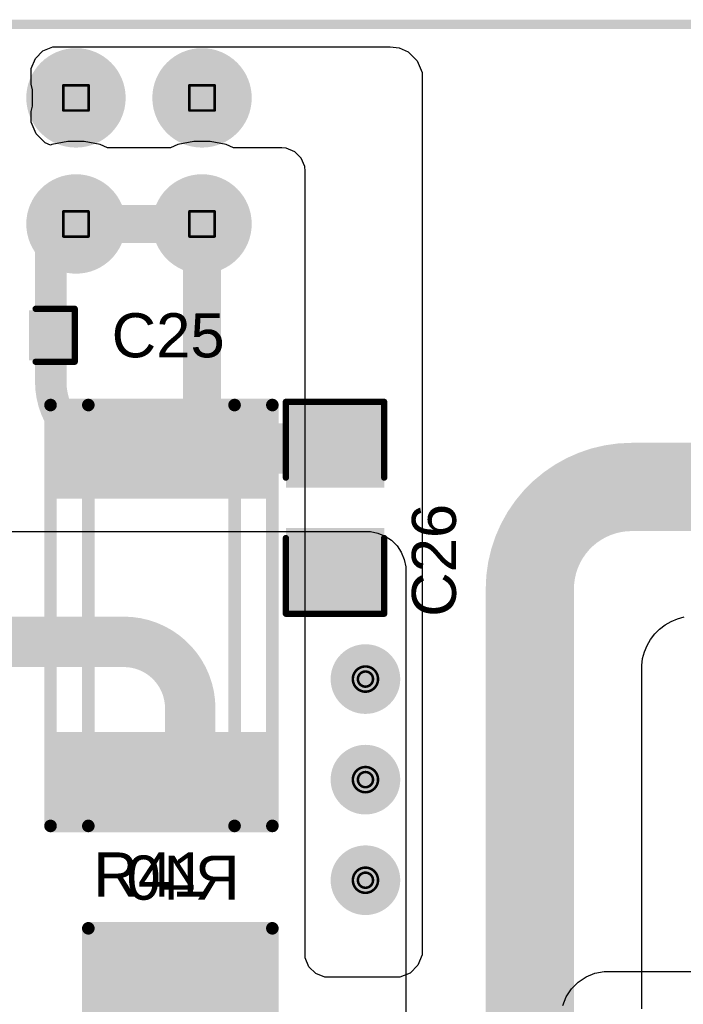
# Model space of a CAD drawing. Header units: inches. Extents: x 0 to 11.2, y -0.2 to 5.5.
# Tile 48 of 57: x 2.571 to 3.097, y 1.772 to 2.553. Entities that reach past the tile are written whole.
import ezdxf

# ---------------------------------------------------------------- set-up
doc = ezdxf.new("R2010")
doc.units = ezdxf.units.IN
doc.header["$MEASUREMENT"] = 0
for name, color, linetype in [('Board Outline', 216, 'Continuous'), ('Bottom Layer', 5, 'Continuous'), ('Bottom Overlay', 54, 'Continuous'), ('Bottom Paste', 16, 'Continuous'), ('Bottom Solder', 6, 'Continuous'), ('Drill Drawing', 1, 'Continuous'), ('Multi-Layer', 9, 'Continuous'), ('Pad Holes', 156, 'Continuous'), ('Top Layer', 1, 'Continuous'), ('Top Overlay', 2, 'Continuous'), ('Top Paste', 8, 'Continuous'), ('Top Solder', 216, 'Continuous'), ('Via Holes', 16, 'Continuous')]:
    doc.layers.add(name, color=color, linetype=linetype)
doc.styles.add('Arial', font='txt', dxfattribs={"height": 0.2})

# ---------------------------------------------------------------- blocks, each defined once
blk = doc.blocks.new('SFH11_PBPC_D12_RA_BK_7')
at = {"layer": 'Bottom Layer'}
h = blk.add_hatch(color=5, dxfattribs=at)
edge = h.paths.add_edge_path()
edge.add_arc((-0.55, 0.05), 0.03543, 0, 360)
h = blk.add_hatch(color=5, dxfattribs=at)
edge = h.paths.add_edge_path()
edge.add_arc((-0.45, 0.05), 0.03543, 0, 360)
h = blk.add_hatch(color=5, dxfattribs=at)
edge = h.paths.add_edge_path()
edge.add_arc((-0.55, -0.05), 0.03543, 0, 360)
h = blk.add_hatch(color=5, dxfattribs=at)
edge = h.paths.add_edge_path()
edge.add_arc((-0.45, -0.05), 0.03543, 0, 360)
at = {"layer": 'Bottom Solder'}
h = blk.add_hatch(color=6, dxfattribs=at)
edge = h.paths.add_edge_path()
edge.add_arc((-0.55, 0.05), 0.03943, 0, 360)
h = blk.add_hatch(color=6, dxfattribs=at)
edge = h.paths.add_edge_path()
edge.add_arc((-0.45, 0.05), 0.03943, 0, 360)
h = blk.add_hatch(color=6, dxfattribs=at)
edge = h.paths.add_edge_path()
edge.add_arc((-0.55, -0.05), 0.03943, 0, 360)
h = blk.add_hatch(color=6, dxfattribs=at)
edge = h.paths.add_edge_path()
edge.add_arc((-0.45, -0.05), 0.03943, 0, 360)
at = {"layer": 'Multi-Layer'}
h = blk.add_hatch(color=9, dxfattribs=at)
edge = h.paths.add_edge_path()
edge.add_arc((-0.55, 0.05), 0.03543, 0, 360)
h = blk.add_hatch(color=9, dxfattribs=at)
edge = h.paths.add_edge_path()
edge.add_arc((-0.45, 0.05), 0.03543, 0, 360)
h = blk.add_hatch(color=9, dxfattribs=at)
edge = h.paths.add_edge_path()
edge.add_arc((-0.55, -0.05), 0.03543, 0, 360)
h = blk.add_hatch(color=9, dxfattribs=at)
edge = h.paths.add_edge_path()
edge.add_arc((-0.45, -0.05), 0.03543, 0, 360)
at = {"layer": 'Pad Holes'}
h = blk.add_hatch(color=7, dxfattribs=at)
edge = h.paths.add_edge_path()
edge.add_arc((-0.55, 0.05), 0.02008, 0, 360)
h = blk.add_hatch(color=7, dxfattribs=at)
edge = h.paths.add_edge_path()
edge.add_arc((-0.45, 0.05), 0.02008, 0, 360)
h = blk.add_hatch(color=7, dxfattribs=at)
edge = h.paths.add_edge_path()
edge.add_arc((-0.55, -0.05), 0.02008, 0, 360)
h = blk.add_hatch(color=7, dxfattribs=at)
edge = h.paths.add_edge_path()
edge.add_arc((-0.45, -0.05), 0.02008, 0, 360)
at = {"layer": 'Top Layer'}
h = blk.add_hatch(color=1, dxfattribs=at)
edge = h.paths.add_edge_path()
edge.add_arc((-0.55, 0.05), 0.03543, 0, 360)
h = blk.add_hatch(color=1, dxfattribs=at)
edge = h.paths.add_edge_path()
edge.add_arc((-0.45, 0.05), 0.03543, 0, 360)
h = blk.add_hatch(color=1, dxfattribs=at)
edge = h.paths.add_edge_path()
edge.add_arc((-0.55, -0.05), 0.03543, 0, 360)
h = blk.add_hatch(color=1, dxfattribs=at)
edge = h.paths.add_edge_path()
edge.add_arc((-0.45, -0.05), 0.03543, 0, 360)
at = {"layer": 'Top Solder'}
h = blk.add_hatch(color=216, dxfattribs=at)
edge = h.paths.add_edge_path()
edge.add_arc((-0.55, 0.05), 0.03943, 0, 360)
h = blk.add_hatch(color=216, dxfattribs=at)
edge = h.paths.add_edge_path()
edge.add_arc((-0.45, 0.05), 0.03943, 0, 360)
h = blk.add_hatch(color=216, dxfattribs=at)
edge = h.paths.add_edge_path()
edge.add_arc((-0.55, -0.05), 0.03943, 0, 360)
h = blk.add_hatch(color=216, dxfattribs=at)
edge = h.paths.add_edge_path()
edge.add_arc((-0.45, -0.05), 0.03943, 0, 360)
blk = doc.blocks.new('RES_2512_13')
at = {"layer": 'Top Layer'}
for points in [[(-0.15945, 0.06693), (-0.09646, 0.06693), (-0.09646, -0.06693), (-0.15945, -0.06693)], [(0.09646, 0.06693), (0.15945, 0.06693), (0.15945, -0.06693), (0.09646, -0.06693)]]:
    blk.add_hatch(color=1, dxfattribs=at).paths.add_polyline_path(points)
at = {"layer": 'Top Paste'}
for points in [[(-0.15945, 0.06693), (-0.09646, 0.06693), (-0.09646, -0.06693), (-0.15945, -0.06693)], [(0.09646, 0.06693), (0.15945, 0.06693), (0.15945, -0.06693), (0.09646, -0.06693)]]:
    blk.add_hatch(color=8, dxfattribs=at).paths.add_polyline_path(points)
at = {"layer": 'Top Solder'}
for points in [[(-0.16345, 0.07093), (-0.09246, 0.07093), (-0.09246, -0.07093), (-0.16345, -0.07093)], [(0.09246, 0.07093), (0.16345, 0.07093), (0.16345, -0.07093), (0.09246, -0.07093)]]:
    blk.add_hatch(color=216, dxfattribs=at).paths.add_polyline_path(points)
at = {"layer": 'Top Overlay', "const_width": 0.01}
for points in [[(-0.167, 0.073), (-0.167, -0.073)], [(-0.167, 0.073), (0.16679, 0.073)], [(0.16679, 0.073), (0.16679, -0.073)], [(-0.167, -0.073), (0.16679, -0.073)]]:
    blk.add_lwpolyline(points, dxfattribs=at)
at = {"layer": 'Top Overlay', "const_width": 0.005}
for points in [[(-0.1695, 0.073, 1), (-0.1645, 0.073, 1)], [(-0.1695, 0.073, 1), (-0.1645, 0.073, 1)], [(0.16429, 0.073, 1), (0.16929, 0.073, 1)], [(0.16429, 0.073, 1), (0.16929, 0.073, 1)], [(-0.1695, -0.073, 1), (-0.1645, -0.073, 1)], [(-0.1695, -0.073, 1), (-0.1645, -0.073, 1)], [(0.16429, -0.073, 1), (0.16929, -0.073, 1)], [(0.16429, -0.073, 1), (0.16929, -0.073, 1)]]:
    blk.add_lwpolyline(points, format="xyb", close=True, dxfattribs=at)
blk = doc.blocks.new('RES_2512_B_14')
at = {"layer": 'Bottom Layer'}
for points in [[(-0.15945, 0.06693), (-0.09646, 0.06693), (-0.09646, -0.06693), (-0.15945, -0.06693)], [(0.09646, 0.06693), (0.15945, 0.06693), (0.15945, -0.06693), (0.09646, -0.06693)]]:
    blk.add_hatch(color=5, dxfattribs=at).paths.add_polyline_path(points)
at = {"layer": 'Bottom Paste'}
for points in [[(-0.15945, 0.06693), (-0.09646, 0.06693), (-0.09646, -0.06693), (-0.15945, -0.06693)], [(0.09646, 0.06693), (0.15945, 0.06693), (0.15945, -0.06693), (0.09646, -0.06693)]]:
    blk.add_hatch(color=16, dxfattribs=at).paths.add_polyline_path(points)
at = {"layer": 'Bottom Solder'}
for points in [[(-0.16345, 0.07093), (-0.09246, 0.07093), (-0.09246, -0.07093), (-0.16345, -0.07093)], [(0.09246, 0.07093), (0.16345, 0.07093), (0.16345, -0.07093), (0.09246, -0.07093)]]:
    blk.add_hatch(color=6, dxfattribs=at).paths.add_polyline_path(points)
at = {"layer": 'Bottom Overlay', "const_width": 0.01}
for points in [[(-0.167, 0.073), (-0.167, -0.073)], [(-0.167, 0.073), (0.16679, 0.073)], [(0.16679, 0.073), (0.16679, -0.073)], [(-0.167, -0.073), (0.16679, -0.073)]]:
    blk.add_lwpolyline(points, dxfattribs=at)
at = {"layer": 'Bottom Overlay', "const_width": 0.005}
for points in [[(-0.1695, 0.073, 1), (-0.1645, 0.073, 1)], [(-0.1695, 0.073, 1), (-0.1645, 0.073, 1)], [(0.16429, 0.073, 1), (0.16929, 0.073, 1)], [(0.16429, 0.073, 1), (0.16929, 0.073, 1)], [(-0.1695, -0.073, 1), (-0.1645, -0.073, 1)], [(-0.1695, -0.073, 1), (-0.1645, -0.073, 1)], [(0.16429, -0.073, 1), (0.16929, -0.073, 1)], [(0.16429, -0.073, 1), (0.16929, -0.073, 1)]]:
    blk.add_lwpolyline(points, format="xyb", close=True, dxfattribs=at)
blk = doc.blocks.new('RES_2512_B_17')
at = {"layer": 'Bottom Layer'}
for points in [[(-0.15945, 0.06693), (-0.09646, 0.06693), (-0.09646, -0.06693), (-0.15945, -0.06693)], [(0.09646, 0.06693), (0.15945, 0.06693), (0.15945, -0.06693), (0.09646, -0.06693)]]:
    blk.add_hatch(color=5, dxfattribs=at).paths.add_polyline_path(points)
at = {"layer": 'Bottom Paste'}
for points in [[(-0.15945, 0.06693), (-0.09646, 0.06693), (-0.09646, -0.06693), (-0.15945, -0.06693)], [(0.09646, 0.06693), (0.15945, 0.06693), (0.15945, -0.06693), (0.09646, -0.06693)]]:
    blk.add_hatch(color=16, dxfattribs=at).paths.add_polyline_path(points)
at = {"layer": 'Bottom Solder'}
for points in [[(-0.16345, 0.07093), (-0.09246, 0.07093), (-0.09246, -0.07093), (-0.16345, -0.07093)], [(0.09246, 0.07093), (0.16345, 0.07093), (0.16345, -0.07093), (0.09246, -0.07093)]]:
    blk.add_hatch(color=6, dxfattribs=at).paths.add_polyline_path(points)
at = {"layer": 'Bottom Overlay', "const_width": 0.01}
for points in [[(-0.167, 0.073), (-0.167, -0.073)], [(-0.167, 0.073), (0.16679, 0.073)], [(0.16679, 0.073), (0.16679, -0.073)], [(-0.167, -0.073), (0.16679, -0.073)]]:
    blk.add_lwpolyline(points, dxfattribs=at)
at = {"layer": 'Bottom Overlay', "const_width": 0.005}
for points in [[(-0.1695, 0.073, 1), (-0.1645, 0.073, 1)], [(-0.1695, 0.073, 1), (-0.1645, 0.073, 1)], [(0.16429, 0.073, 1), (0.16929, 0.073, 1)], [(0.16429, 0.073, 1), (0.16929, 0.073, 1)], [(-0.1695, -0.073, 1), (-0.1645, -0.073, 1)], [(-0.1695, -0.073, 1), (-0.1645, -0.073, 1)], [(0.16429, -0.073, 1), (0.16929, -0.073, 1)], [(0.16429, -0.073, 1), (0.16929, -0.073, 1)]]:
    blk.add_lwpolyline(points, format="xyb", close=True, dxfattribs=at)
blk = doc.blocks.new('C___1206_59')
at = {"layer": 'Top Layer'}
for points in [[(-0.08, 0.035), (-0.02, 0.035), (-0.02, -0.035), (-0.08, -0.035)], [(0.02, 0.035), (0.08, 0.035), (0.08, -0.035), (0.02, -0.035)]]:
    blk.add_hatch(color=1, dxfattribs=at).paths.add_polyline_path(points)
at = {"layer": 'Top Paste'}
for points in [[(-0.08, 0.035), (-0.02, 0.035), (-0.02, -0.035), (-0.08, -0.035)], [(0.02, 0.035), (0.08, 0.035), (0.08, -0.035), (0.02, -0.035)]]:
    blk.add_hatch(color=8, dxfattribs=at).paths.add_polyline_path(points)
at = {"layer": 'Top Solder'}
for points in [[(-0.084, 0.039), (-0.016, 0.039), (-0.016, -0.039), (-0.084, -0.039)], [(0.016, 0.039), (0.084, 0.039), (0.084, -0.039), (0.016, -0.039)]]:
    blk.add_hatch(color=216, dxfattribs=at).paths.add_polyline_path(points)
at = {"layer": 'Top Overlay', "const_width": 0.005}
for points in [[(-0.084, 0.039), (-0.084, -0.039)], [(-0.084, 0.039), (-0.024, 0.039)], [(0.024, 0.039), (0.084, 0.039)], [(0.084, 0.039), (0.084, -0.039)], [(-0.084, -0.039), (-0.024, -0.039)], [(0.024, -0.039), (0.084, -0.039)]]:
    blk.add_lwpolyline(points, dxfattribs=at)
at = {"layer": 'Top Overlay', "const_width": 0.0025}
for points in [[(-0.08525, 0.039, 1), (-0.08275, 0.039, 1)], [(-0.08525, 0.039, 1), (-0.08275, 0.039, 1)], [(-0.02525, 0.039, 1), (-0.02275, 0.039, 1)], [(0.02275, 0.039, 1), (0.02525, 0.039, 1)], [(0.08275, 0.039, 1), (0.08525, 0.039, 1)], [(0.08275, 0.039, 1), (0.08525, 0.039, 1)], [(-0.08525, -0.039, 1), (-0.08275, -0.039, 1)], [(-0.08525, -0.039, 1), (-0.08275, -0.039, 1)], [(-0.02525, -0.039, 1), (-0.02275, -0.039, 1)], [(0.02275, -0.039, 1), (0.02525, -0.039, 1)], [(0.08275, -0.039, 1), (0.08525, -0.039, 1)], [(0.08275, -0.039, 1), (0.08525, -0.039, 1)]]:
    blk.add_lwpolyline(points, format="xyb", close=True, dxfattribs=at)
blk = doc.blocks.new('C___0603_60')
at = {"layer": 'Top Layer'}
for points in [[(-0.015, 0.0175), (-0.015, -0.0175), (-0.045, -0.0175), (-0.045, 0.0175)], [(0.045, 0.0175), (0.045, -0.0175), (0.015, -0.0175), (0.015, 0.0175)]]:
    blk.add_hatch(color=1, dxfattribs=at).paths.add_polyline_path(points)
at = {"layer": 'Top Paste'}
for points in [[(-0.015, 0.0175), (-0.015, -0.0175), (-0.045, -0.0175), (-0.045, 0.0175)], [(0.045, 0.0175), (0.045, -0.0175), (0.015, -0.0175), (0.015, 0.0175)]]:
    blk.add_hatch(color=8, dxfattribs=at).paths.add_polyline_path(points)
at = {"layer": 'Top Solder'}
for points in [[(-0.01264, 0.01986), (-0.01264, -0.01986), (-0.04736, -0.01986), (-0.04736, 0.01986)], [(0.04736, 0.01986), (0.04736, -0.01986), (0.01264, -0.01986), (0.01264, 0.01986)]]:
    blk.add_hatch(color=216, dxfattribs=at).paths.add_polyline_path(points)
at = {"layer": 'Top Overlay', "const_width": 0.005}
for points in [[(-0.049, 0.021), (-0.049, -0.021)], [(-0.018, 0.021), (-0.049, 0.021)], [(0.049, 0.021), (0.018, 0.021)], [(0.049, 0.021), (0.049, -0.021)], [(-0.018, -0.021), (-0.049, -0.021)], [(0.049, -0.021), (0.018, -0.021)]]:
    blk.add_lwpolyline(points, dxfattribs=at)
at = {"layer": 'Top Overlay', "const_width": 0.0025}
for points in [[(-0.05025, 0.021, 1), (-0.04775, 0.021, 1)], [(-0.05025, 0.021, 1), (-0.04775, 0.021, 1)], [(-0.01925, 0.021, 1), (-0.01675, 0.021, 1)], [(0.01675, 0.021, 1), (0.01925, 0.021, 1)], [(0.04775, 0.021, 1), (0.05025, 0.021, 1)], [(0.04775, 0.021, 1), (0.05025, 0.021, 1)], [(-0.05025, -0.021, 1), (-0.04775, -0.021, 1)], [(-0.05025, -0.021, 1), (-0.04775, -0.021, 1)], [(-0.01925, -0.021, 1), (-0.01675, -0.021, 1)], [(0.01675, -0.021, 1), (0.01925, -0.021, 1)], [(0.04775, -0.021, 1), (0.05025, -0.021, 1)], [(0.04775, -0.021, 1), (0.05025, -0.021, 1)]]:
    blk.add_lwpolyline(points, format="xyb", close=True, dxfattribs=at)

msp = doc.modelspace()

# ---------------------------------------------------------------- hatches: boundary and pattern name
at = {"layer": 'Bottom Layer'}
h = msp.add_hatch(color=5, dxfattribs=at)
edge = h.paths.add_edge_path()
edge.add_arc((2.845, 2.03), 0.02362, 0, 360)
h = msp.add_hatch(color=5, dxfattribs=at)
edge = h.paths.add_edge_path()
edge.add_arc((2.845, 1.95024), 0.02362, 0, 360)
h = msp.add_hatch(color=5, dxfattribs=at)
edge = h.paths.add_edge_path()
edge.add_arc((2.845, 1.87047), 0.02362, 0, 360)
at = {"layer": 'Bottom Solder'}
h = msp.add_hatch(color=6, dxfattribs=at)
edge = h.paths.add_edge_path()
edge.add_arc((2.845, 2.03), 0.02762, 0, 360)
h = msp.add_hatch(color=6, dxfattribs=at)
edge = h.paths.add_edge_path()
edge.add_arc((2.845, 1.95024), 0.02762, 0, 360)
h = msp.add_hatch(color=6, dxfattribs=at)
edge = h.paths.add_edge_path()
edge.add_arc((2.845, 1.87047), 0.02762, 0, 360)
at = {"layer": 'Top Layer'}
h = msp.add_hatch(color=1, dxfattribs=at)
edge = h.paths.add_edge_path()
edge.add_arc((2.845, 2.03), 0.02362, 0, 360)
h = msp.add_hatch(color=1, dxfattribs=at)
edge = h.paths.add_edge_path()
edge.add_arc((2.845, 1.95024), 0.02362, 0, 360)
h = msp.add_hatch(color=1, dxfattribs=at)
edge = h.paths.add_edge_path()
edge.add_arc((2.845, 1.87047), 0.02362, 0, 360)
at = {"layer": 'Top Solder'}
h = msp.add_hatch(color=216, dxfattribs=at)
edge = h.paths.add_edge_path()
edge.add_arc((2.845, 2.03), 0.02762, 0, 360)
h = msp.add_hatch(color=216, dxfattribs=at)
edge = h.paths.add_edge_path()
edge.add_arc((2.845, 1.95024), 0.02762, 0, 360)
h = msp.add_hatch(color=216, dxfattribs=at)
edge = h.paths.add_edge_path()
edge.add_arc((2.845, 1.87047), 0.02762, 0, 360)
at = {"layer": 'Via Holes'}
h = msp.add_hatch(color=7, dxfattribs=at)
edge = h.paths.add_edge_path()
edge.add_arc((2.845, 2.03), 0.01181, 0, 360)
h = msp.add_hatch(color=7, dxfattribs=at)
edge = h.paths.add_edge_path()
edge.add_arc((2.845, 1.95024), 0.01181, 0, 360)
h = msp.add_hatch(color=7, dxfattribs=at)
edge = h.paths.add_edge_path()
edge.add_arc((2.845, 1.87047), 0.01181, 0, 360)

# ---------------------------------------------------------------- linework, layer by layer
at = {"layer": 'Board Outline', "const_width": 0.0075}
msp.add_lwpolyline([(0.00984, 2.54921), (4.32087, 2.54921)], dxfattribs=at)
at = {"layer": 'Bottom Layer'}
for p, q in [((2.58917, 2.52821), (2.597, 2.53146)), ((2.597, 2.53146), (2.86454, 2.53146)), ((2.86454, 2.53146), (2.86454, 2.53146)), ((2.86454, 2.53146), (2.86454, 2.53146)), ((2.86454, 2.53146), (2.86454, 2.53146)), ((2.86454, 2.53146), (2.87188, 2.53052)), ((2.87188, 2.53052), (2.87896, 2.52759)), ((2.58317, 2.52222), (2.58917, 2.52821)), ((2.87896, 2.52759), (2.88612, 2.52042)), ((2.57992, 2.51438), (2.58317, 2.52222)), ((2.88612, 2.52042), (2.89, 2.51106)), ((2.57992, 2.50174), (2.57992, 2.51438)), ((2.89, 2.51106), (2.89, 2.506)), ((2.58079, 2.49739), (2.57992, 2.50174)), ((2.89, 2.506), (2.89, 1.81569)), ((2.58079, 2.4845), (2.58079, 2.49739)), ((2.57992, 2.48015), (2.58079, 2.4845)), ((2.57992, 2.47158), (2.57992, 2.48015)), ((2.58375, 2.46233), (2.57992, 2.47158)), ((2.59083, 2.45525), (2.58375, 2.46233)), ((2.59522, 2.45343), (2.59083, 2.45525)), ((2.59627, 2.45386), (2.59522, 2.45343)), ((2.60891, 2.45638), (2.59627, 2.45386)), ((2.6218, 2.45638), (2.60891, 2.45638)), ((2.63444, 2.45386), (2.6218, 2.45638)), ((2.64035, 2.45142), (2.63444, 2.45386)), ((2.69627, 2.45386), (2.69036, 2.45142)), ((2.70891, 2.45638), (2.69627, 2.45386)), ((2.7218, 2.45638), (2.70891, 2.45638)), ((2.73444, 2.45386), (2.7218, 2.45638)), ((2.74035, 2.45142), (2.73444, 2.45386)), ((2.69036, 2.45142), (2.64035, 2.45142)), ((2.77858, 2.45142), (2.74035, 2.45142)), ((2.78221, 2.45106), (2.77858, 2.45142)), ((2.7889, 2.44829), (2.78221, 2.45106)), ((2.79403, 2.44316), (2.7889, 2.44829)), ((2.7968, 2.43647), (2.79403, 2.44316)), ((2.79716, 2.43284), (2.7968, 2.43647)), ((2.79716, 1.81284), (2.79716, 2.43284)), ((2.79716, 2.43284), (2.79716, 2.43284)), ((2.79716, 2.43284), (2.79716, 2.43284)), ((2.79716, 2.43284), (2.79716, 2.43284)), ((2.79716, 1.80899), (2.79716, 1.81284)), ((2.89, 1.81569), (2.89, 1.81569)), ((2.89, 1.81569), (2.89, 1.81128)), ((2.8001, 1.80188), (2.79716, 1.80899)), ((2.89, 1.81128), (2.88662, 1.80312)), ((2.80555, 1.79644), (2.8001, 1.80188)), ((2.81266, 1.79349), (2.80555, 1.79644)), ((2.88038, 1.79687), (2.87222, 1.79349)), ((2.88662, 1.80312), (2.88038, 1.79687)), ((3.02008, 1.7938), (3.02702, 1.79668)), ((3.02702, 1.79668), (3.03439, 1.79815)), ((3.03439, 1.79815), (3.03815, 1.79815)), ((3.03815, 1.79815), (3.68976, 1.79815)), ((2.81651, 1.79349), (2.81266, 1.79349)), ((2.8678, 1.79349), (2.81651, 1.79349)), ((2.87222, 1.79349), (2.8678, 1.79349)), ((3.00852, 1.78432), (3.01383, 1.78963)), ((3.01383, 1.78963), (3.02008, 1.7938)), ((3.00434, 1.77807), (3.00852, 1.78432)), ((3.00147, 1.77113), (3.00434, 1.77807))]:
    msp.add_line(p, q, dxfattribs=at)
for points, const_width in [([(2.62, 2.39095), (2.71535, 2.39095)], 0.03), ([(2.71535, 2.23249), (2.71535, 2.39095)], 0.03), ([(2.71535, 2.39095), (2.72, 2.39095)], 0.03), ([(2.68255, 2.20849), (2.71535, 2.23249)], 0.03), ([(2.55832, 2.05953), (2.65329, 2.05953)], 0.04), ([(2.706, 1.95259), (2.706, 2.00682)], 0.04), ([(2.69816, 1.71991), (2.69816, 1.79349)], 0.04)]:
    msp.add_lwpolyline(points, dxfattribs=dict(at, const_width=const_width))
for points, const_width in [([(2.6125, 2.39095, 1), (2.6275, 2.39095, 1)], 0.015), ([(2.70785, 2.39095, 1), (2.72285, 2.39095, 1)], 0.015), ([(2.70785, 2.39095, 1), (2.72285, 2.39095, 1)], 0.015), ([(2.70785, 2.39095, 1), (2.72285, 2.39095, 1)], 0.015), ([(2.7125, 2.39095, 1), (2.7275, 2.39095, 1)], 0.015), ([(2.70785, 2.23249, 1), (2.72285, 2.23249, 1)], 0.015), ([(2.70785, 2.23249, 1), (2.72285, 2.23249, 1)], 0.015), ([(2.67505, 2.20849, 1), (2.69005, 2.20849, 1)], 0.015), ([(2.54832, 2.05953, 1), (2.56832, 2.05953, 1)], 0.02), ([(2.54832, 2.05953, 1), (2.56832, 2.05953, 1)], 0.02), ([(2.64329, 2.05953, 1), (2.66329, 2.05953, 1)], 0.02), ([(2.64329, 2.05953, 1), (2.66329, 2.05953, 1)], 0.02), ([(2.696, 2.00682, 1), (2.716, 2.00682, 1)], 0.02), ([(2.696, 2.00682, 1), (2.716, 2.00682, 1)], 0.02), ([(2.696, 1.95259, 1), (2.716, 1.95259, 1)], 0.02), ([(2.68816, 1.79349, 1), (2.70816, 1.79349, 1)], 0.02)]:
    msp.add_lwpolyline(points, format="xyb", close=True, dxfattribs=dict(at, const_width=const_width))
at = {"layer": 'Bottom Layer', "const_width": 0.04}
for points in [[(2.55832, 2.05953, -0.414214), (2.5, 2.11785)], [(2.65329, 2.05953, -0.414214), (2.706, 2.00682)]]:
    msp.add_lwpolyline(points, format="xyb", dxfattribs=at)
at = {"layer": 'Drill Drawing', "const_width": 0.002}
for points in [[(2.60535, 2.50095), (2.62535, 2.50095)], [(2.60535, 2.48095), (2.60535, 2.50095)], [(2.62535, 2.48095), (2.62535, 2.50095)], [(2.70535, 2.50095), (2.72535, 2.50095)], [(2.70535, 2.48095), (2.70535, 2.50095)], [(2.72535, 2.48095), (2.72535, 2.50095)], [(2.60535, 2.48095), (2.62535, 2.48095)], [(2.70535, 2.48095), (2.72535, 2.48095)], [(2.60535, 2.40095), (2.62535, 2.40095)], [(2.60535, 2.38095), (2.60535, 2.40095)], [(2.62535, 2.38095), (2.62535, 2.40095)], [(2.70535, 2.40095), (2.72535, 2.40095)], [(2.70535, 2.38095), (2.70535, 2.40095)], [(2.72535, 2.38095), (2.72535, 2.40095)], [(2.60535, 2.38095), (2.62535, 2.38095)], [(2.70535, 2.38095), (2.72535, 2.38095)]]:
    msp.add_lwpolyline(points, dxfattribs=at)
at = {"layer": 'Drill Drawing'}
for points, const_width in [([(2.60485, 2.50095, 1), (2.60585, 2.50095, 1)], 0.001), ([(2.60485, 2.50095, 1), (2.60585, 2.50095, 1)], 0.001), ([(2.62485, 2.50095, 1), (2.62585, 2.50095, 1)], 0.001), ([(2.62485, 2.50095, 1), (2.62585, 2.50095, 1)], 0.001), ([(2.70485, 2.50095, 1), (2.70585, 2.50095, 1)], 0.001), ([(2.70485, 2.50095, 1), (2.70585, 2.50095, 1)], 0.001), ([(2.72485, 2.50095, 1), (2.72585, 2.50095, 1)], 0.001), ([(2.72485, 2.50095, 1), (2.72585, 2.50095, 1)], 0.001), ([(2.60485, 2.48095, 1), (2.60585, 2.48095, 1)], 0.001), ([(2.60485, 2.48095, 1), (2.60585, 2.48095, 1)], 0.001), ([(2.62485, 2.48095, 1), (2.62585, 2.48095, 1)], 0.001), ([(2.62485, 2.48095, 1), (2.62585, 2.48095, 1)], 0.001), ([(2.70485, 2.48095, 1), (2.70585, 2.48095, 1)], 0.001), ([(2.70485, 2.48095, 1), (2.70585, 2.48095, 1)], 0.001), ([(2.72485, 2.48095, 1), (2.72585, 2.48095, 1)], 0.001), ([(2.72485, 2.48095, 1), (2.72585, 2.48095, 1)], 0.001), ([(2.60485, 2.40095, 1), (2.60585, 2.40095, 1)], 0.001), ([(2.60485, 2.40095, 1), (2.60585, 2.40095, 1)], 0.001), ([(2.62485, 2.40095, 1), (2.62585, 2.40095, 1)], 0.001), ([(2.62485, 2.40095, 1), (2.62585, 2.40095, 1)], 0.001), ([(2.70485, 2.40095, 1), (2.70585, 2.40095, 1)], 0.001), ([(2.70485, 2.40095, 1), (2.70585, 2.40095, 1)], 0.001), ([(2.72485, 2.40095, 1), (2.72585, 2.40095, 1)], 0.001), ([(2.72485, 2.40095, 1), (2.72585, 2.40095, 1)], 0.001), ([(2.60485, 2.38095, 1), (2.60585, 2.38095, 1)], 0.001), ([(2.60485, 2.38095, 1), (2.60585, 2.38095, 1)], 0.001), ([(2.62485, 2.38095, 1), (2.62585, 2.38095, 1)], 0.001), ([(2.62485, 2.38095, 1), (2.62585, 2.38095, 1)], 0.001), ([(2.70485, 2.38095, 1), (2.70585, 2.38095, 1)], 0.001), ([(2.70485, 2.38095, 1), (2.70585, 2.38095, 1)], 0.001), ([(2.72485, 2.38095, 1), (2.72585, 2.38095, 1)], 0.001), ([(2.72485, 2.38095, 1), (2.72585, 2.38095, 1)], 0.001), ([(2.855, 2.03, 1), (2.835, 2.03, 1)], 0.002), ([(2.8345, 2.03, 1), (2.8355, 2.03, 1)], 0.001), ([(2.851, 2.03, 1), (2.839, 2.03, 1)], 0.002), ([(2.8385, 2.03, 1), (2.8395, 2.03, 1)], 0.001), ([(2.8505, 2.03, 1), (2.8515, 2.03, 1)], 0.001), ([(2.8545, 2.03, 1), (2.8555, 2.03, 1)], 0.001), ([(2.855, 1.95024, 1), (2.835, 1.95024, 1)], 0.002), ([(2.851, 1.95024, 1), (2.839, 1.95024, 1)], 0.002), ([(2.8345, 1.95024, 1), (2.8355, 1.95024, 1)], 0.001), ([(2.8385, 1.95024, 1), (2.8395, 1.95024, 1)], 0.001), ([(2.8505, 1.95024, 1), (2.8515, 1.95024, 1)], 0.001), ([(2.8545, 1.95024, 1), (2.8555, 1.95024, 1)], 0.001), ([(2.855, 1.87047, 1), (2.835, 1.87047, 1)], 0.002), ([(2.851, 1.87047, 1), (2.839, 1.87047, 1)], 0.002), ([(2.8345, 1.87047, 1), (2.8355, 1.87047, 1)], 0.001), ([(2.8385, 1.87047, 1), (2.8395, 1.87047, 1)], 0.001), ([(2.8505, 1.87047, 1), (2.8515, 1.87047, 1)], 0.001), ([(2.8545, 1.87047, 1), (2.8555, 1.87047, 1)], 0.001)]:
    msp.add_lwpolyline(points, format="xyb", close=True, dxfattribs=dict(at, const_width=const_width))
at = {"layer": 'Top Layer'}
for p, q in [((2.26399, 2.147), (2.57123, 2.147)), ((2.57123, 2.147), (2.57123, 2.147)), ((2.57123, 2.147), (2.76509, 2.147)), ((2.76509, 2.147), (2.76509, 2.147)), ((2.76509, 2.147), (2.8489, 2.147)), ((2.8489, 2.147), (2.85492, 2.14581)), ((2.85492, 2.14581), (2.86059, 2.14346)), ((2.86059, 2.14346), (2.8657, 2.14004)), ((2.8657, 2.14004), (2.87004, 2.1357)), ((2.87004, 2.1357), (2.87345, 2.1306)), ((2.87345, 2.1306), (2.8758, 2.12492)), ((2.8758, 2.12492), (2.877, 2.1189)), ((2.877, 2.1189), (2.877, 2.11583)), ((2.877, 2.11583), (2.877, 2.11583)), ((2.877, 2.11583), (2.877, 1.752)), ((3.08748, 2.07576), (3.09255, 2.07786)), ((3.09255, 2.07786), (3.09785, 2.07928)), ((3.07449, 2.0658), (3.07837, 2.06968)), ((3.07837, 2.06968), (3.08273, 2.07302)), ((3.08273, 2.07302), (3.08748, 2.07576)), ((3.07115, 2.06145), (3.07449, 2.0658)), ((3.06631, 2.05163), (3.06841, 2.0567)), ((3.06841, 2.0567), (3.07115, 2.06145)), ((3.06417, 2.04089), (3.06489, 2.04633)), ((3.06489, 2.04633), (3.06631, 2.05163)), ((3.06417, 2.03815), (3.06417, 2.04089)), ((3.06417, 1.92426), (3.06417, 2.03815)), ((3.06417, 1.76852), (3.06417, 1.92426))]:
    msp.add_line(p, q, dxfattribs=at)
for points, const_width in [([(2.61535, 2.39095), (2.71535, 2.39095)], 0.03), ([(2.59535, 2.2658), (2.59535, 2.37095)], 0.025), ([(2.59535, 2.30265), (2.59535, 2.37095)], 0.02), ([(2.61162, 2.2258), (2.66855, 2.20849)], 0.025), ([(2.67476, 2.21288), (2.82086, 2.21288)], 0.04), ([(3.05626, 2.18238), (3.28, 2.18238)], 0.07), ([(2.97541, 1.69808), (2.97541, 2.10153)], 0.07)]:
    msp.add_lwpolyline(points, dxfattribs=dict(at, const_width=const_width))
for points, const_width in [([(2.60785, 2.39095, 1), (2.62285, 2.39095, 1)], 0.015), ([(2.70785, 2.39095, 1), (2.72285, 2.39095, 1)], 0.015), ([(2.6091, 2.39095, 1), (2.6216, 2.39095, 1)], 0.0125), ([(2.61035, 2.39095, 1), (2.62035, 2.39095, 1)], 0.01), ([(2.5891, 2.37095, 1), (2.6016, 2.37095, 1)], 0.0125), ([(2.5891, 2.37095, 1), (2.6016, 2.37095, 1)], 0.0125), ([(2.59035, 2.37095, 1), (2.60035, 2.37095, 1)], 0.01), ([(2.59035, 2.37095, 1), (2.60035, 2.37095, 1)], 0.01), ([(2.59035, 2.30265, 1), (2.60035, 2.30265, 1)], 0.01), ([(2.5891, 2.2658, 1), (2.6016, 2.2658, 1)], 0.0125), ([(2.5891, 2.2658, 1), (2.6016, 2.2658, 1)], 0.0125), ([(2.60537, 2.2258, 1), (2.61787, 2.2258, 1)], 0.0125), ([(2.60537, 2.2258, 1), (2.61787, 2.2258, 1)], 0.0125), ([(2.66475, 2.21288, 1), (2.68476, 2.21288, 1)], 0.02), ([(2.81086, 2.21288, 1), (2.83086, 2.21288, 1)], 0.02), ([(2.6623, 2.20849, 1), (2.6748, 2.20849, 1)], 0.0125), ([(3.03876, 2.18238, 1), (3.07376, 2.18238, 1)], 0.035), ([(3.03876, 2.18238, 1), (3.07376, 2.18238, 1)], 0.035), ([(2.95791, 2.10153, 1), (2.99291, 2.10153, 1)], 0.035), ([(2.95791, 2.10153, 1), (2.99291, 2.10153, 1)], 0.035)]:
    msp.add_lwpolyline(points, format="xyb", close=True, dxfattribs=dict(at, const_width=const_width))
for points, const_width in [([(2.59535, 2.37095, -0.414214), (2.61535, 2.39095)], 0.025), ([(2.59535, 2.37095, -0.414214), (2.61535, 2.39095)], 0.02), ([(2.61162, 2.2258, -0.195573), (2.59535, 2.2658)], 0.025), ([(2.97541, 2.10153, -0.414214), (3.05626, 2.18238)], 0.07)]:
    msp.add_lwpolyline(points, format="xyb", dxfattribs=dict(at, const_width=const_width))

# ---------------------------------------------------------------- block references
for name, p, rotation in [('SFH11_PBPC_D12_RA_BK_7', (2.16535, 2.44095), 180), ('C___0603_60', (2.56535, 2.30265), 180), ('RES_2512_13', (2.66816, 2.08054), 90), ('RES_2512_B_14', (2.69816, 2.08054), 90), ('C___1206_59', (2.82086, 2.16583), 90), ('RES_2512_B_17', (2.69816, 1.66554), 90)]:
    msp.add_blockref(name, p, dxfattribs=dict(rotation=rotation))

# ---------------------------------------------------------------- texts
at = {"layer": 'Bottom Overlay', "style": 'Arial', "text_generation_flag": 2}
msp.add_text('R40', height=0.035, dxfattribs=at).set_placement((2.74513, 1.85504))
at = {"layer": 'Top Overlay', "style": 'Arial'}
for s, p in [('C25', (2.64365, 2.28515)), ('R41', (2.62918, 1.85751))]:
    msp.add_text(s, height=0.035, dxfattribs=at).set_placement(p)
msp.add_text('C26', height=0.035, rotation=90, dxfattribs=at).set_placement((2.91683, 2.07934))

doc.saveas('drawing.dxf')
